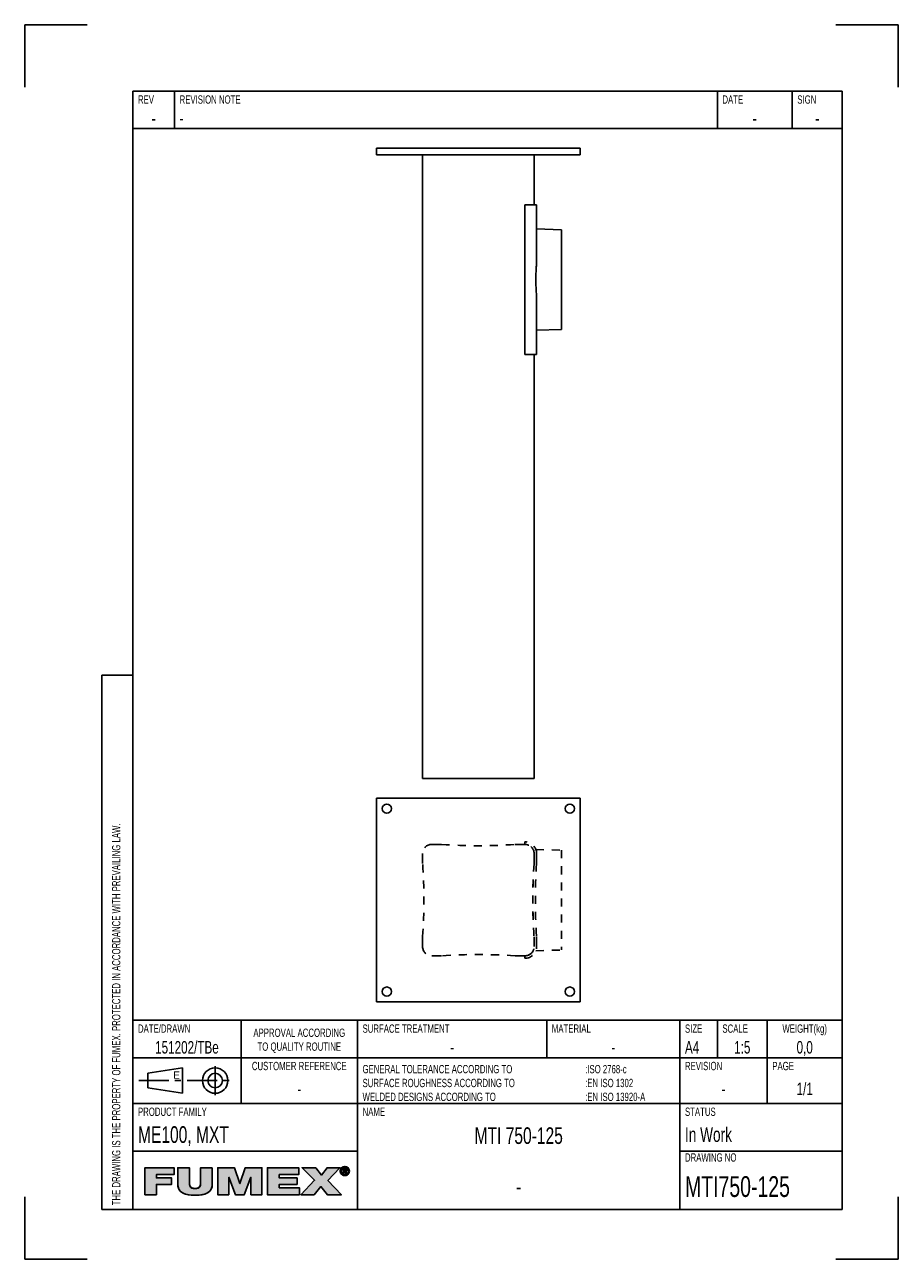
# Model space of a CAD drawing. Extents: x 0 to 210, y 0 to 297.
import ezdxf

# ---------------------------------------------------------------- set-up
doc = ezdxf.new("R2010")
doc.units = 0
doc.header["$LTSCALE"] = 19.36
doc.linetypes.add('CENTER', pattern=[0.6, 0.375, -0.075, 0.075, -0.075])
doc.linetypes.add('HIDDEN', pattern=[0.2, 0.1, -0.1])
doc.layers.get('0').update_dxf_attribs({"linetype": 'CONTINUOUS'})
for name, color, linetype in [('100563_DXF_CONTINUOUS_LINE', 7, 'CONTINUOUS'), ('100563_DXF_HIDDEN_LINE', 7, 'CONTINUOUS'), ('100731_DXF_CONTINUOUS_LINE', 7, 'CONTINUOUS'), ('G_MTI_SPIGOT_100DXF_HIDDEN', 7, 'CONTINUOUS'), ('G_MTI_SPIGOTDXF_CONTINUOUS', 7, 'CONTINUOUS'), ('MTI750-125_DXF_CONTINUOUS_', 7, 'CONTINUOUS'), ('MTI750-125_DXF_FORMAT', 7, 'CONTINUOUS')]:
    doc.layers.add(name, color=color, linetype=linetype)
doc.styles.add('TEXTSTYLE_2', font='txt', dxfattribs={"width": 0.7})
doc.styles.add('TEXTSTYLE_3', font='txt')

# ---------------------------------------------------------------- blocks, each defined once
blk = doc.blocks.new('SYMBOL_11_BL0', base_point=(53.46, 18.84))
at = {"layer": 'MTI750-125_DXF_FORMAT', "linetype": 'CONTINUOUS'}
for points in [[(31.68, 15.55), (28.88, 15.55), (28.88, 22.04), (35.91, 22.04), (35.91, 20.38), (31.68, 20.38), (31.68, 19.57), (35.31, 19.57), (35.31, 18.02), (31.68, 18.02)], [(45.09, 22.04), (45.09, 18.06), (45.05, 17.56), (44.94, 17.13), (44.76, 16.75), (44.51, 16.42), (44.19, 16.14), (43.78, 15.89), (43.27, 15.69), (42.64, 15.53), (41.87, 15.43), (40.95, 15.4), (40.03, 15.43), (39.26, 15.53), (38.63, 15.69), (38.12, 15.89), (37.71, 16.14), (37.38, 16.43), (37.13, 16.76), (36.95, 17.13), (36.84, 17.56), (36.8, 18.06), (36.8, 22.04), (39.6, 22.04), (39.6, 18.51), (39.62, 18.08), (39.67, 17.75), (39.78, 17.5), (39.95, 17.3), (40.19, 17.15), (40.52, 17.05), (40.97, 17.02), (41.4, 17.05), (41.72, 17.15), (41.96, 17.3), (42.12, 17.5), (42.22, 17.76), (42.28, 18.09), (42.29, 18.51), (42.29, 22.04)], [(49.07, 15.55), (46.42, 15.55), (46.42, 22.04), (50.41, 22.04), (51.7, 18.22), (51.73, 18.22), (53.03, 22.04), (57.01, 22.04), (57.01, 15.55), (54.37, 15.55), (54.37, 19.72), (54.34, 19.72), (52.76, 15.55), (50.67, 15.55), (49.09, 19.72), (49.07, 19.72)], [(66.03, 15.55), (58.36, 15.55), (58.36, 22.04), (65.89, 22.04), (65.89, 20.38), (61.17, 20.38), (61.17, 19.57), (65.46, 19.57), (65.46, 18.02), (61.17, 18.02), (61.17, 17.22), (66.03, 17.22)], [(69.59, 15.55), (66.38, 15.55), (69.67, 19.01), (66.68, 22.04), (69.96, 22.04), (71.34, 20.28), (72.69, 22.04), (75.79, 22.04), (72.88, 18.99), (76.12, 15.55), (72.75, 15.55), (71.2, 17.49)], [(76.31, 21.83), (76.23, 21.72), (76.16, 21.61), (76.12, 21.49), (76.09, 21.35), (76.08, 21.21), (75.87, 21.05), (75.86, 21.21), (75.87, 21.38), (75.91, 21.53), (75.97, 21.68), (76.05, 21.82), (76.36, 21.87)], [(76.09, 21.07), (76.12, 20.94), (76.16, 20.81), (76.23, 20.7), (76.31, 20.6), (76.15, 20.48), (76.05, 20.61), (75.97, 20.74), (75.91, 20.89), (75.87, 21.05), (76.08, 21.21)], [(76.46, 21.96), (76.36, 21.87), (76.05, 21.82), (76.15, 21.94), (76.57, 22.02)], [(76.69, 22.07), (76.57, 22.02), (76.15, 21.94), (76.27, 22.05), (76.82, 22.1)], [(76.95, 22.11), (76.82, 22.1), (76.27, 22.05), (76.33, 22.1), (77.43, 22.18), (77.57, 22.1), (77.64, 22.05), (77.76, 21.94), (77.85, 21.82), (77.93, 21.68), (77.99, 21.53), (78.03, 21.38), (78.04, 21.21), (78.03, 21.05), (77.99, 20.89), (77.93, 20.74), (77.86, 20.61), (77.76, 20.48), (77.64, 20.37), (77.57, 20.32), (77.43, 20.24), (77.28, 20.18), (77.12, 20.15), (76.79, 20.15), (76.63, 20.18), (76.48, 20.24), (76.4, 20.28), (76.95, 20.32), (77.09, 20.33), (77.22, 20.35), (77.34, 20.4), (77.45, 20.47), (77.55, 20.55), (77.59, 20.6), (77.67, 20.7), (77.74, 20.81), (77.78, 20.94), (77.81, 21.07), (77.82, 21.21), (77.81, 21.35), (77.78, 21.49), (77.74, 21.61), (77.67, 21.72), (77.59, 21.83), (77.55, 21.87), (77.45, 21.95), (77.34, 22.02), (77.21, 22.07), (77.09, 22.1)], [(76.95, 22.29), (77.12, 22.27), (77.28, 22.24), (77.43, 22.18), (76.33, 22.1), (76.48, 22.18), (76.63, 22.24), (76.79, 22.27)], [(76.73, 21.67), (76.54, 20.59), (76.54, 21.83), (77.01, 21.83), (77.01, 21.83), (77.12, 21.83), (77.2, 21.81), (77.27, 21.79), (77.33, 21.76), (77.37, 21.72), (77.39, 21.7), (77.4, 21.67), (77.43, 21.62), (77.44, 21.56), (77.45, 21.48), (77.44, 21.4), (77.43, 21.34), (77.4, 21.29), (77.08, 21.3), (77.12, 21.3), (77.15, 21.31), (77.18, 21.33), (77.2, 21.34), (77.22, 21.36), (77.23, 21.39), (77.24, 21.42), (77.25, 21.45), (77.25, 21.49), (77.25, 21.52), (77.24, 21.55), (77.23, 21.58), (77.22, 21.6), (77.2, 21.62), (77.17, 21.63), (77.14, 21.65), (77.11, 21.66), (77.07, 21.67), (77.02, 21.67), (76.98, 21.67), (76.85, 21.67)], [(76.95, 21.29), (76.97, 21.29), (77.03, 21.29), (77.08, 21.3), (77.4, 21.29), (76.73, 21.13), (76.73, 20.59), (76.54, 20.59), (76.73, 21.67), (76.73, 21.48), (76.73, 21.29), (76.84, 21.29)], [(77.13, 21.14), (77.48, 20.59), (77.27, 20.59), (76.94, 21.13), (76.73, 21.13), (77.4, 21.29), (77.36, 21.24), (77.32, 21.2), (77.26, 21.17), (77.2, 21.15)], [(76.35, 20.55), (76.46, 20.47), (76.26, 20.37), (76.15, 20.48), (76.31, 20.6)], [(76.57, 20.4), (76.69, 20.35), (76.4, 20.28), (76.26, 20.37), (76.46, 20.47)]]:
    blk.add_hatch(color=7, dxfattribs=at).paths.add_polyline_path(points)
at = {"layer": 'MTI750-125_DXF_FORMAT', "color": 7, "linetype": 'CONTINUOUS'}
for p, q in [((35.91, 22.04), (28.88, 22.04)), ((28.88, 22.04), (28.88, 15.55)), ((35.91, 22.04), (28.88, 22.04)), ((28.88, 22.04), (28.88, 15.55)), ((35.91, 20.38), (35.91, 22.04)), ((35.91, 20.38), (35.91, 22.04)), ((50.41, 22.04), (46.42, 22.04)), ((46.42, 22.04), (46.42, 15.55)), ((50.41, 22.04), (46.42, 22.04)), ((46.42, 22.04), (46.42, 15.55)), ((51.7, 18.22), (50.41, 22.04)), ((51.7, 18.22), (50.41, 22.04)), ((53.03, 22.04), (51.73, 18.22)), ((53.03, 22.04), (51.73, 18.22)), ((57.01, 22.04), (53.03, 22.04)), ((57.01, 22.04), (53.03, 22.04)), ((57.01, 15.55), (57.01, 22.04)), ((57.01, 15.55), (57.01, 22.04)), ((65.89, 22.04), (58.36, 22.04)), ((58.36, 22.04), (58.36, 15.55)), ((65.89, 22.04), (58.36, 22.04)), ((58.36, 22.04), (58.36, 15.55)), ((65.89, 20.38), (65.89, 22.04)), ((65.89, 20.38), (65.89, 22.04)), ((69.96, 22.04), (66.68, 22.04)), ((66.68, 22.04), (69.67, 19.01)), ((69.96, 22.04), (66.68, 22.04)), ((66.68, 22.04), (69.67, 19.01)), ((71.34, 20.28), (69.96, 22.04)), ((71.34, 20.28), (69.96, 22.04)), ((72.69, 22.04), (71.34, 20.28)), ((72.69, 22.04), (71.34, 20.28)), ((75.79, 22.04), (72.69, 22.04)), ((75.79, 22.04), (72.69, 22.04)), ((72.88, 18.99), (75.79, 22.04)), ((72.88, 18.99), (75.79, 22.04)), ((31.68, 19.57), (31.68, 20.38)), ((31.68, 20.38), (35.91, 20.38)), ((31.68, 19.57), (31.68, 20.38)), ((31.68, 20.38), (35.91, 20.38)), ((35.31, 19.57), (31.68, 19.57)), ((35.31, 19.57), (31.68, 19.57)), ((31.68, 15.55), (31.68, 18.02)), ((31.68, 18.02), (35.31, 18.02)), ((31.68, 15.55), (31.68, 18.02)), ((31.68, 18.02), (35.31, 18.02)), ((35.31, 18.02), (35.31, 19.57)), ((35.31, 18.02), (35.31, 19.57)), ((49.07, 15.55), (49.07, 19.72)), ((49.07, 19.72), (49.09, 19.72)), ((49.07, 15.55), (49.07, 19.72)), ((49.07, 19.72), (49.09, 19.72)), ((49.09, 19.72), (50.67, 15.55)), ((49.09, 19.72), (50.67, 15.55)), ((51.73, 18.22), (51.7, 18.22)), ((51.73, 18.22), (51.7, 18.22)), ((52.76, 15.55), (54.34, 19.72)), ((52.76, 15.55), (54.34, 19.72)), ((54.34, 19.72), (54.37, 19.72)), ((54.34, 19.72), (54.37, 19.72)), ((54.37, 19.72), (54.37, 15.55)), ((54.37, 19.72), (54.37, 15.55)), ((61.17, 19.57), (61.17, 20.38)), ((61.17, 20.38), (65.89, 20.38)), ((61.17, 19.57), (61.17, 20.38)), ((61.17, 20.38), (65.89, 20.38)), ((65.46, 19.57), (61.17, 19.57)), ((65.46, 19.57), (61.17, 19.57)), ((61.17, 17.22), (61.17, 18.02)), ((61.17, 18.02), (65.46, 18.02)), ((61.17, 17.22), (61.17, 18.02)), ((61.17, 18.02), (65.46, 18.02)), ((65.46, 18.02), (65.46, 19.57)), ((65.46, 18.02), (65.46, 19.57)), ((69.67, 19.01), (66.38, 15.55)), ((69.67, 19.01), (66.38, 15.55)), ((76.12, 15.55), (72.88, 18.99)), ((76.12, 15.55), (72.88, 18.99)), ((28.88, 15.55), (31.68, 15.55)), ((28.88, 15.55), (31.68, 15.55)), ((46.42, 15.55), (49.07, 15.55)), ((46.42, 15.55), (49.07, 15.55)), ((50.67, 15.55), (52.76, 15.55)), ((50.67, 15.55), (52.76, 15.55)), ((54.37, 15.55), (57.01, 15.55)), ((54.37, 15.55), (57.01, 15.55)), ((58.36, 15.55), (66.03, 15.55)), ((58.36, 15.55), (66.03, 15.55)), ((66.03, 17.22), (61.17, 17.22)), ((66.03, 17.22), (61.17, 17.22)), ((66.03, 15.55), (66.03, 17.22)), ((66.03, 15.55), (66.03, 17.22)), ((66.38, 15.55), (69.59, 15.55)), ((66.38, 15.55), (69.59, 15.55)), ((69.59, 15.55), (71.2, 17.49)), ((69.59, 15.55), (71.2, 17.49)), ((71.2, 17.49), (72.75, 15.55)), ((71.2, 17.49), (72.75, 15.55)), ((72.75, 15.55), (76.12, 15.55)), ((72.75, 15.55), (76.12, 15.55))]:
    blk.add_line(p, q, dxfattribs=at)
for points in [[(31.68, 15.55), (28.88, 15.55), (28.88, 22.04), (35.91, 22.04), (35.91, 20.38), (31.68, 20.38), (31.68, 19.57), (35.31, 19.57), (35.31, 18.02), (31.68, 18.02), (31.68, 15.55)], [(45.09, 22.04), (45.09, 18.06), (45.05, 17.56), (44.94, 17.13), (44.76, 16.75), (44.51, 16.42), (44.19, 16.14), (43.78, 15.89), (43.27, 15.69), (42.64, 15.53), (41.87, 15.43), (40.95, 15.4), (40.03, 15.43), (39.26, 15.53), (38.63, 15.69), (38.12, 15.89), (37.71, 16.14), (37.38, 16.43), (37.13, 16.76), (36.95, 17.13), (36.84, 17.56), (36.8, 18.06), (36.8, 22.04), (39.6, 22.04), (39.6, 18.51), (39.62, 18.08), (39.67, 17.75), (39.78, 17.5), (39.95, 17.3), (40.19, 17.15), (40.52, 17.05), (40.97, 17.02), (41.4, 17.05), (41.72, 17.15), (41.96, 17.3), (42.12, 17.5), (42.22, 17.76), (42.28, 18.09), (42.29, 18.51), (42.29, 22.04), (45.09, 22.04)], [(49.07, 15.55), (46.42, 15.55), (46.42, 22.04), (50.41, 22.04), (51.7, 18.22), (51.73, 18.22), (53.03, 22.04), (57.01, 22.04), (57.01, 15.55), (54.37, 15.55), (54.37, 19.72), (54.34, 19.72), (52.76, 15.55), (50.67, 15.55), (49.09, 19.72), (49.07, 19.72), (49.07, 15.55)], [(66.03, 15.55), (58.36, 15.55), (58.36, 22.04), (65.89, 22.04), (65.89, 20.38), (61.17, 20.38), (61.17, 19.57), (65.46, 19.57), (65.46, 18.02), (61.17, 18.02), (61.17, 17.22), (66.03, 17.22), (66.03, 15.55)], [(69.59, 15.55), (66.38, 15.55), (69.67, 19.01), (66.68, 22.04), (69.96, 22.04), (71.34, 20.28), (72.69, 22.04), (75.79, 22.04), (72.88, 18.99), (76.12, 15.55), (72.75, 15.55), (71.2, 17.49), (69.59, 15.55)], [(76.31, 21.83), (76.23, 21.72), (76.16, 21.61), (76.12, 21.49), (76.09, 21.35), (76.08, 21.21), (75.87, 21.05), (75.86, 21.21), (75.87, 21.38), (75.91, 21.53), (75.97, 21.68), (76.05, 21.82), (76.36, 21.87), (76.31, 21.83)], [(76.09, 21.07), (76.12, 20.94), (76.16, 20.81), (76.23, 20.7), (76.31, 20.6), (76.15, 20.48), (76.05, 20.61), (75.97, 20.74), (75.91, 20.89), (75.87, 21.05), (76.08, 21.21), (76.09, 21.07)], [(76.46, 21.96), (76.36, 21.87), (76.05, 21.82), (76.15, 21.94), (76.57, 22.02), (76.46, 21.96)], [(76.69, 22.07), (76.57, 22.02), (76.15, 21.94), (76.27, 22.05), (76.82, 22.1), (76.69, 22.07)], [(76.95, 22.11), (76.82, 22.1), (76.27, 22.05), (76.33, 22.1), (77.43, 22.18), (77.57, 22.1), (77.64, 22.05), (77.76, 21.94), (77.85, 21.82), (77.93, 21.68), (77.99, 21.53), (78.03, 21.38), (78.04, 21.21), (78.03, 21.05), (77.99, 20.89), (77.93, 20.74), (77.86, 20.61), (77.76, 20.48), (77.64, 20.37), (77.57, 20.32), (77.43, 20.24), (77.28, 20.18), (77.12, 20.15), (76.79, 20.15), (76.63, 20.18), (76.48, 20.24), (76.4, 20.28), (76.95, 20.32), (77.09, 20.33), (77.22, 20.35), (77.34, 20.4), (77.45, 20.47), (77.55, 20.55), (77.59, 20.6), (77.67, 20.7), (77.74, 20.81), (77.78, 20.94), (77.81, 21.07), (77.82, 21.21), (77.81, 21.35), (77.78, 21.49), (77.74, 21.61), (77.67, 21.72), (77.59, 21.83), (77.55, 21.87), (77.45, 21.95), (77.34, 22.02), (77.21, 22.07), (77.09, 22.1), (76.95, 22.11)], [(76.95, 22.29), (77.12, 22.27), (77.28, 22.24), (77.43, 22.18), (76.33, 22.1), (76.48, 22.18), (76.63, 22.24), (76.79, 22.27), (76.95, 22.29)], [(76.73, 21.67), (76.54, 20.59), (76.54, 21.83), (77.01, 21.83), (77.01, 21.83), (77.12, 21.83), (77.2, 21.81), (77.27, 21.79), (77.33, 21.76), (77.37, 21.72), (77.39, 21.7), (77.4, 21.67), (77.43, 21.62), (77.44, 21.56), (77.45, 21.48), (77.44, 21.4), (77.43, 21.34), (77.4, 21.29), (77.08, 21.3), (77.12, 21.3), (77.15, 21.31), (77.18, 21.33), (77.2, 21.34), (77.22, 21.36), (77.23, 21.39), (77.24, 21.42), (77.25, 21.45), (77.25, 21.49), (77.25, 21.52), (77.24, 21.55), (77.23, 21.58), (77.22, 21.6), (77.2, 21.62), (77.17, 21.63), (77.14, 21.65), (77.11, 21.66), (77.07, 21.67), (77.02, 21.67), (76.98, 21.67), (76.85, 21.67), (76.73, 21.67)], [(76.95, 21.29), (76.97, 21.29), (77.03, 21.29), (77.08, 21.3), (77.4, 21.29), (76.73, 21.13), (76.73, 20.59), (76.54, 20.59), (76.73, 21.67), (76.73, 21.48), (76.73, 21.29), (76.84, 21.29), (76.95, 21.29)], [(77.13, 21.14), (77.48, 20.59), (77.27, 20.59), (76.94, 21.13), (76.73, 21.13), (77.4, 21.29), (77.36, 21.24), (77.32, 21.2), (77.26, 21.17), (77.2, 21.15), (77.13, 21.14)], [(76.35, 20.55), (76.46, 20.47), (76.26, 20.37), (76.15, 20.48), (76.31, 20.6), (76.35, 20.55)], [(76.57, 20.4), (76.69, 20.35), (76.4, 20.28), (76.26, 20.37), (76.46, 20.47), (76.57, 20.4)]]:
    blk.add_lwpolyline(points, dxfattribs=at)
for points, knots in [([(45.09, 22.04), (45.09, 22.04), (42.29, 22.04), (42.29, 22.04), (42.29, 22.04), (42.29, 18.51), (42.29, 18.51), (42.29, 17.84), (42.29, 17.02), (40.97, 17.02), (39.6, 17.02), (39.6, 17.84), (39.6, 18.51), (39.6, 18.51), (39.6, 22.04), (39.6, 22.04), (39.6, 22.04), (36.8, 22.04), (36.8, 22.04), (36.8, 22.04), (36.8, 18.06), (36.8, 18.06), (36.8, 16.26), (38.18, 15.4), (40.95, 15.4), (43.73, 15.4), (45.09, 16.26), (45.09, 18.06), (45.09, 18.06), (45.09, 22.04), (45.09, 22.04)], [0, 0, 0, 0, 1, 1, 1, 2, 2, 2, 3, 3, 3, 4, 4, 4, 5, 5, 5, 6, 6, 6, 7, 7, 7, 8, 8, 8, 9, 9, 9, 10, 10, 10, 10]), ([(45.09, 22.04), (45.09, 22.04), (42.29, 22.04), (42.29, 22.04), (42.29, 22.04), (42.29, 18.51), (42.29, 18.51), (42.29, 17.84), (42.29, 17.02), (40.97, 17.02), (39.6, 17.02), (39.6, 17.84), (39.6, 18.51), (39.6, 18.51), (39.6, 22.04), (39.6, 22.04), (39.6, 22.04), (36.8, 22.04), (36.8, 22.04), (36.8, 22.04), (36.8, 18.06), (36.8, 18.06), (36.8, 16.26), (38.18, 15.4), (40.95, 15.4), (43.73, 15.4), (45.09, 16.26), (45.09, 18.06), (45.09, 18.06), (45.09, 22.04), (45.09, 22.04)], [0, 0, 0, 0, 1, 1, 1, 2, 2, 2, 3, 3, 3, 4, 4, 4, 5, 5, 5, 6, 6, 6, 7, 7, 7, 8, 8, 8, 9, 9, 9, 10, 10, 10, 10]), ([(76.95, 20.14), (77.54, 20.14), (78.04, 20.59), (78.04, 21.21), (78.04, 21.83), (77.54, 22.29), (76.95, 22.29), (76.36, 22.29), (75.86, 21.83), (75.86, 21.21), (75.86, 20.59), (76.36, 20.14), (76.95, 20.14)], [0, 0, 0, 0, 1, 1, 1, 2, 2, 2, 3, 3, 3, 4, 4, 4, 4]), ([(76.95, 20.14), (77.54, 20.14), (78.04, 20.59), (78.04, 21.21), (78.04, 21.83), (77.54, 22.29), (76.95, 22.29), (76.36, 22.29), (75.86, 21.83), (75.86, 21.21), (75.86, 20.59), (76.36, 20.14), (76.95, 20.14)], [0, 0, 0, 0, 1, 1, 1, 2, 2, 2, 3, 3, 3, 4, 4, 4, 4]), ([(76.08, 21.21), (76.08, 21.72), (76.46, 22.11), (76.95, 22.11), (77.44, 22.11), (77.82, 21.72), (77.82, 21.21), (77.82, 20.7), (77.44, 20.32), (76.95, 20.32), (76.46, 20.32), (76.08, 20.7), (76.08, 21.21)], [0, 0, 0, 0, 1, 1, 1, 2, 2, 2, 3, 3, 3, 4, 4, 4, 4]), ([(76.08, 21.21), (76.08, 21.72), (76.46, 22.11), (76.95, 22.11), (77.44, 22.11), (77.82, 21.72), (77.82, 21.21), (77.82, 20.7), (77.44, 20.32), (76.95, 20.32), (76.46, 20.32), (76.08, 20.7), (76.08, 21.21)], [0, 0, 0, 0, 1, 1, 1, 2, 2, 2, 3, 3, 3, 4, 4, 4, 4]), ([(76.73, 21.13), (76.73, 21.13), (76.94, 21.13), (76.94, 21.13), (76.94, 21.13), (77.27, 20.59), (77.27, 20.59), (77.27, 20.59), (77.48, 20.59), (77.48, 20.59), (77.48, 20.59), (77.13, 21.14), (77.13, 21.14), (77.31, 21.16), (77.45, 21.26), (77.45, 21.48), (77.45, 21.72), (77.3, 21.83), (77.01, 21.83), (77.01, 21.83), (76.54, 21.83), (76.54, 21.83), (76.54, 21.83), (76.54, 20.59), (76.54, 20.59), (76.54, 20.59), (76.73, 20.59), (76.73, 20.59), (76.73, 20.59), (76.73, 21.13), (76.73, 21.13)], [0, 0, 0, 0, 1, 1, 1, 2, 2, 2, 3, 3, 3, 4, 4, 4, 5, 5, 5, 6, 6, 6, 7, 7, 7, 8, 8, 8, 9, 9, 9, 10, 10, 10, 10]), ([(76.73, 21.13), (76.73, 21.13), (76.94, 21.13), (76.94, 21.13), (76.94, 21.13), (77.27, 20.59), (77.27, 20.59), (77.27, 20.59), (77.48, 20.59), (77.48, 20.59), (77.48, 20.59), (77.13, 21.14), (77.13, 21.14), (77.31, 21.16), (77.45, 21.26), (77.45, 21.48), (77.45, 21.72), (77.3, 21.83), (77.01, 21.83), (77.01, 21.83), (76.54, 21.83), (76.54, 21.83), (76.54, 21.83), (76.54, 20.59), (76.54, 20.59), (76.54, 20.59), (76.73, 20.59), (76.73, 20.59), (76.73, 20.59), (76.73, 21.13), (76.73, 21.13)], [0, 0, 0, 0, 1, 1, 1, 2, 2, 2, 3, 3, 3, 4, 4, 4, 5, 5, 5, 6, 6, 6, 7, 7, 7, 8, 8, 8, 9, 9, 9, 10, 10, 10, 10]), ([(76.73, 21.29), (76.73, 21.29), (76.73, 21.67), (76.73, 21.67), (76.73, 21.67), (76.98, 21.67), (76.98, 21.67), (77.11, 21.67), (77.25, 21.64), (77.25, 21.49), (77.25, 21.3), (77.11, 21.29), (76.95, 21.29), (76.95, 21.29), (76.73, 21.29), (76.73, 21.29)], [0, 0, 0, 0, 1, 1, 1, 2, 2, 2, 3, 3, 3, 4, 4, 4, 5, 5, 5, 5]), ([(76.73, 21.29), (76.73, 21.29), (76.73, 21.67), (76.73, 21.67), (76.73, 21.67), (76.98, 21.67), (76.98, 21.67), (77.11, 21.67), (77.25, 21.64), (77.25, 21.49), (77.25, 21.3), (77.11, 21.29), (76.95, 21.29), (76.95, 21.29), (76.73, 21.29), (76.73, 21.29)], [0, 0, 0, 0, 1, 1, 1, 2, 2, 2, 3, 3, 3, 4, 4, 4, 5, 5, 5, 5])]:
    blk.add_open_spline(points, degree=3, knots=knots, dxfattribs=at)
for points in [[(76.95, 20.32), (76.4, 20.28), (76.82, 20.33), (76.69, 20.35)], [(76.95, 20.14), (76.79, 20.15), (77.12, 20.15)]]:
    blk.add_solid(points, dxfattribs=at)
blk = doc.blocks.new('SYMBOL_0_BL1', base_point=(39, 43))
at = {"layer": 'MTI750-125_DXF_CONTINUOUS_', "color": 7, "linetype": 'CONTINUOUS'}
for p, q in [((29.59375, 44.75), (37.90625, 46.0625)), ((29.59375, 41.25), (29.59375, 44.75)), ((37.90625, 46.0625), (37.90625, 39.9375)), ((37.90625, 39.9375), (29.59375, 41.25))]:
    blk.add_line(p, q, dxfattribs=at)
at = {"layer": 'MTI750-125_DXF_CONTINUOUS_', "color": 7, "linetype": 'CENTER'}
for p, q in [((45.78125, 46.5), (45.78125, 39.5)), ((27.40625, 43), (50.59375, 43))]:
    blk.add_line(p, q, dxfattribs=at)
at = {"layer": 'MTI750-125_DXF_CONTINUOUS_', "color": 7, "linetype": 'CONTINUOUS'}
for radius in [3.0625, 1.75]:
    blk.add_circle((45.78125, 43), radius, dxfattribs=at)

msp = doc.modelspace()

# ---------------------------------------------------------------- linework, layer by layer
at = {"layer": '100563_DXF_CONTINUOUS_LINE', "color": 7, "linetype": 'CONTINUOUS'}
for p, q in [((95.65, 265.69), (95.65, 115.69)), ((122.45, 265.69), (122.45, 253.69)), ((122.45, 217.69), (122.45, 115.69)), ((95.65, 115.69), (122.45, 115.69))]:
    msp.add_line(p, q, dxfattribs=at)
at = {"layer": '100563_DXF_HIDDEN_LINE', "color": 8, "linetype": 'HIDDEN'}
for p, q in [((99.88, 99.81), (97.85, 99.81)), ((120.25, 99.81), (118.22, 99.81)), ((95.65, 97.61), (95.65, 95.58)), ((122.45, 97.61), (122.45, 95.58)), ((95.65, 77.24), (95.65, 75.21)), ((122.45, 77.24), (122.45, 75.21)), ((97.85, 73.01), (99.88, 73.01)), ((118.22, 73.01), (120.25, 73.01))]:
    msp.add_line(p, q, dxfattribs=at)
for centre, radius, start, end in [((97.85, 97.61), 2.2, 90, 180), ((99.88, 94.81), 5, 86.1279, 90), ((109.05, 230.3), 130.8, 266.1279, 273.8721), ((118.22, 94.81), 5, 90, 93.8721), ((120.25, 97.61), 2.2, 0, 90), ((100.65, 95.58), 5, 180, 183.8721), ((-34.84, 86.41), 130.8, 356.1279, 3.8721), ((252.94, 86.41), 130.8, 176.1279, 183.8721), ((117.45, 95.58), 5, 356.1279, 360), ((100.65, 77.24), 5, 176.1279, 180), ((117.45, 77.24), 5, 0, 3.8721), ((97.85, 75.21), 2.2, 180, 270), ((120.25, 75.21), 2.2, 270, 360), ((99.88, 78.01), 5, 270, 273.8721), ((109.05, -57.48), 130.8, 86.1279, 93.8721), ((118.22, 78.01), 5, 266.1279, 270)]:
    msp.add_arc(centre, radius, start, end, dxfattribs=at)
at = {"layer": '100731_DXF_CONTINUOUS_LINE', "color": 7, "linetype": 'CONTINUOUS'}
for p, q in [((84.55, 265.69), (84.55, 267.29)), ((84.55, 267.29), (133.55, 267.29)), ((84.55, 265.69), (133.55, 265.69)), ((133.55, 265.69), (133.55, 267.29)), ((84.55, 110.91), (84.55, 61.91)), ((133.55, 110.91), (84.55, 110.91)), ((133.55, 61.91), (133.55, 110.91)), ((84.55, 61.91), (133.55, 61.91))]:
    msp.add_line(p, q, dxfattribs=at)
for centre in [(87.05, 108.41), (131.05, 108.41), (87.05, 64.41), (131.05, 64.41)]:
    msp.add_circle(centre, 1.1, dxfattribs=at)
at = {"layer": 'G_MTI_SPIGOT_100DXF_HIDDEN', "color": 8, "linetype": 'HIDDEN'}
for p, q in [((120.25, 99.81), (120.25, 100.41)), ((122.87, 98.6), (129.06, 98.41)), ((129.06, 98.41), (129.06, 74.41)), ((122.45, 95.58), (122.45, 97.61)), ((123.05, 97.61), (123.05, 95.58)), ((122.45, 75.21), (122.45, 77.25)), ((123.05, 77.25), (123.05, 75.21)), ((122.87, 74.23), (129.06, 74.41)), ((120.25, 72.41), (120.25, 73.01))]:
    msp.add_line(p, q, dxfattribs=at)
for centre, radius, start, end in [((120.25, 97.61), 2.8, 0, 90), ((120.25, 97.61), 2.2, 64.2263, 90), ((257.3, 86.41), 135.15, 176.2504, 183.7496), ((117.45, 95.58), 5, 356.2504, 360), ((257.3, 86.41), 134.55, 176.2504, 183.7496), ((117.45, 95.58), 5.6, 356.2504, 360), ((117.45, 77.25), 5, 0, 3.7496), ((117.45, 77.25), 5.6, 0, 3.7496), ((120.25, 75.21), 2.8, 270, 360), ((120.25, 75.21), 2.2, 295.7737, 360)]:
    msp.add_arc(centre, radius, start, end, dxfattribs=at)
at = {"layer": 'G_MTI_SPIGOTDXF_CONTINUOUS', "color": 7, "linetype": 'CONTINUOUS'}
for p, q in [((120.25, 253.69), (120.25, 217.69)), ((120.25, 253.69), (123.05, 253.69)), ((123.05, 253.69), (123.05, 240.48)), ((123.05, 247.87), (129.06, 247.69)), ((129.06, 223.69), (129.06, 247.69)), ((123.05, 230.9), (123.05, 217.69)), ((123.05, 223.51), (129.06, 223.69)), ((123.05, 217.69), (120.25, 217.69))]:
    msp.add_line(p, q, dxfattribs=at)
for points, knots in [([(123.05, 240.48), (123.05, 240.09), (123.02, 239.31), (122.95, 238.12), (122.89, 236.91), (122.87, 236.1), (122.87, 235.69)], [0, 0, 0, 0, 0.240925, 0.489577, 0.743463, 1, 1, 1, 1]), ([(122.87, 235.69), (122.87, 235.28), (122.89, 234.46), (122.95, 233.25), (123.02, 232.06), (123.05, 231.28), (123.05, 230.9)], [0, 0, 0, 0, 0.256537, 0.510423, 0.759075, 1, 1, 1, 1])]:
    msp.add_open_spline(points, degree=3, knots=knots, dxfattribs=at)
at = {"layer": 'MTI750-125_DXF_FORMAT', "color": 7, "linetype": 'CONTINUOUS'}
for p, q in [((0, 281.98), (0, 297)), ((0, 297), (15, 297)), ((195, 297), (210, 297)), ((210, 282), (210, 297)), ((196.5, 281), (26, 281)), ((26, 281), (26, 272)), ((26, 12), (26, 281)), ((26, 281), (196.5, 281)), ((36, 281), (36, 272)), ((166.5, 281), (166.5, 272)), ((184.5, 281), (184.5, 272)), ((196.5, 281), (196.5, 272)), ((196.5, 281), (196.5, 12)), ((196.5, 272), (26, 272)), ((18.5, 12), (18.5, 140.5)), ((18.5, 140.5), (26, 140.5)), ((196.5, 57.5), (26, 57.5)), ((26, 12), (26, 57.5)), ((52, 37.5), (52, 57.5)), ((80, 12), (80, 57.5)), ((125.5, 48.5), (125.5, 57.5)), ((157.5, 12), (157.5, 57.5)), ((166.5, 48.5), (166.5, 57.5)), ((178.5, 37.5), (178.5, 57.5)), ((196.5, 12), (196.5, 57.5)), ((196.5, 48.5), (26, 48.5)), ((196.5, 37.5), (26, 37.5)), ((80, 26), (26, 26)), ((196.5, 26), (157.5, 26)), ((0, 0), (0, 15)), ((210, 0), (210, 14.99)), ((18.5, 12), (196.5, 12)), ((196.5, 12), (26, 12)), ((0, 0), (15, 0)), ((195, 0), (210, 0))]:
    msp.add_line(p, q, dxfattribs=at)

# ---------------------------------------------------------------- block references
at = {"layer": 'MTI750-125_DXF_CONTINUOUS_', "color": 7, "linetype": 'CONTINUOUS'}
msp.add_blockref('SYMBOL_0_BL1', (39, 43), dxfattribs=at)
at = {"layer": 'MTI750-125_DXF_FORMAT', "color": 2, "linetype": 'CONTINUOUS'}
msp.add_blockref('SYMBOL_11_BL0', (53.46, 18.84), dxfattribs=at)

# ---------------------------------------------------------------- texts
at = {"color": 7, "linetype": 'CONTINUOUS'}
for s, insert, char_height, width, attachment_point, style in [('DATE/DRAWN', (27.23, 56.5), 2, 14, 1, 'TEXTSTYLE_2'), ('SURFACE TREATMENT', (81.22, 56.5), 2, 23.8, 1, 'TEXTSTYLE_2'), ('MATERIAL', (126.72, 56.5), 2, 11.2, 1, 'TEXTSTYLE_2'), ('SIZE ', (158.72, 56.5), 2, 7, 1, 'TEXTSTYLE_2'), ('SCALE', (167.72, 56.5), 2, 7, 1, 'TEXTSTYLE_2'), ('WEIGHT(kg)', (187.5, 56.5), 2, 14, 2, 'TEXTSTYLE_2'), ('APPROVAL ACCORDING\\PTO QUALITY ROUTINE', (66, 55.5), 2, 25.2, 2, 'TEXTSTYLE_2'), ('151202/TBe', (39, 52.5), 3, 21, 2, 'TEXTSTYLE_2'), ('-', (102.75, 52.5), 3, 2.1, 2, 'TEXTSTYLE_2'), ('-', (141.5, 52.5), 3, 2.1, 2, 'TEXTSTYLE_2'), ('A4 ', (158.72, 52.5), 3, 6.3, 1, 'TEXTSTYLE_2'), ('1:5', (172.5, 52.5), 3, 6.3, 2, 'TEXTSTYLE_2'), ('0,0', (187.5, 52.5), 3, 6.3, 2, 'TEXTSTYLE_2'), ('CUSTOMER REFERENCE', (66, 47.5), 2, 25.2, 2, 'TEXTSTYLE_2'), ('REVISION', (158.72, 47.5), 2, 11.2, 1, 'TEXTSTYLE_2'), ('PAGE', (179.72, 47.5), 2, 5.6, 1, 'TEXTSTYLE_2'), ('E', (35.72, 45.19), 1.75, 1.75, 1, 'TEXTSTYLE_3')]:
    msp.add_mtext(s, dxfattribs=dict(at, insert=insert, char_height=char_height, width=width, attachment_point=attachment_point, style=style))
at = {"layer": 'MTI750-125_DXF_FORMAT', "color": 2, "linetype": 'CONTINUOUS', "style": 'TEXTSTYLE_2'}
for s, insert, char_height, width, attachment_point in [('REV', (27.23, 280), 2, 4.2, 1), ('REVISION NOTE', (37.23, 280), 2, 18.2, 1), ('DATE', (167.72, 280), 2, 5.6, 1), ('SIGN', (185.72, 280), 2, 5.6, 1), ('-', (31, 276.25), 3.5, 2.45, 2), ('-', (37.23, 276), 3, 2.1, 1), ('-', (175.5, 276.25), 3.5, 2.45, 2), ('-', (190.5, 276.25), 3.5, 2.45, 2)]:
    msp.add_mtext(s, dxfattribs=dict(at, insert=insert, char_height=char_height, width=width, attachment_point=attachment_point))
at = {"layer": 'MTI750-125_DXF_FORMAT', "color": 2, "linetype": 'CONTINUOUS', "insert": (21, 13), "char_height": 2, "width": 114.8, "attachment_point": 1, "rotation": 90, "style": 'TEXTSTYLE_2'}
msp.add_mtext('THE DRAWING IS THE PROPERTY OF FUMEX. PROTECTED IN ACCORDANCE WITH PREVAILING LAW.', dxfattribs=at)
at = {"layer": 'MTI750-125_DXF_FORMAT', "color": 7, "linetype": 'CONTINUOUS', "style": 'TEXTSTYLE_2'}
for s, insert, char_height, width, attachment_point in [('GENERAL TOLERANCE ACCORDING TO\\PSURFACE ROUGHNESS ACCORDING TO\\PWELDED DESIGNS ACCORDING TO\\P ', (81.22, 46.75), 2, 42, 1), (':ISO 2768-c\\P:EN ISO 1302\\P:EN ISO 13920-A \\P ', (134.72, 46.75), 2, 22.4, 1), ('1/1', (187.5, 42.5), 3, 6.3, 2), ('-', (66, 42.5), 3, 2.1, 2), ('- ', (168, 42.5), 3, 4.2, 2), ('PRODUCT FAMILY', (27.23, 36.5), 2, 19.6, 1), ('NAME ', (81.22, 36.5), 2, 7, 1), ('STATUS ', (158.72, 36.5), 2, 9.8, 1), ('ME100, MXT', (27.23, 32), 4, 28, 1), ('MTI 750-125', (118.75, 31.75), 4, 30.8, 2), ('In Work  ', (158.72, 31.75), 3.5, 22.05, 1), ('DRAWING NO', (158.72, 25.5), 2, 14, 1), ('MTI750-125', (158.72, 20), 5, 35, 1), ('-', (118.75, 19.5), 4, 2.8, 2)]:
    msp.add_mtext(s, dxfattribs=dict(at, insert=insert, char_height=char_height, width=width, attachment_point=attachment_point))

doc.saveas('drawing.dxf')
